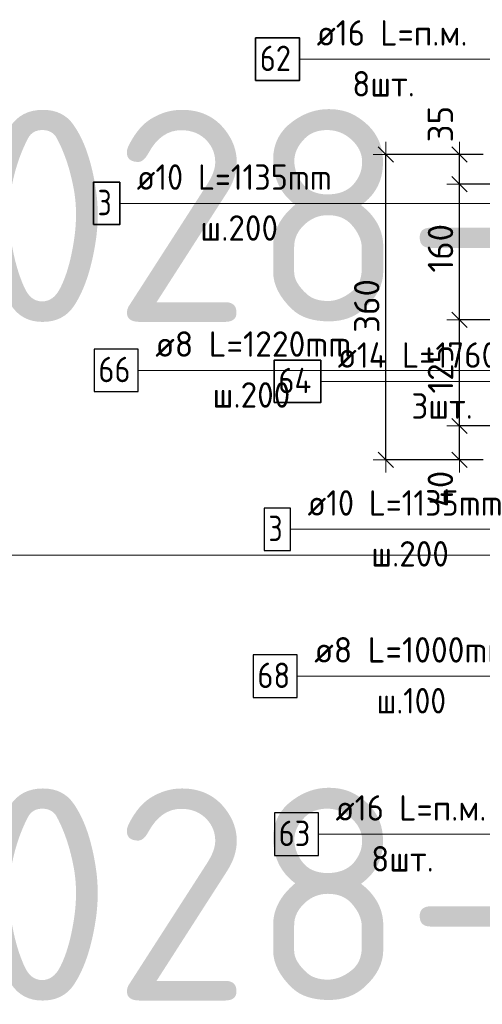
# Model space of a CAD drawing. Header units: metres. Extents: x -38 to 107, y -15 to 21.
# Tile 52 of 133: x 71.606 to 72.151, y 1.542 to 2.703. Entities that reach past the tile are written whole.
import ezdxf

# ---------------------------------------------------------------- set-up
doc = ezdxf.new("R2010")
doc.units = ezdxf.units.M
doc.header["$PDMODE"] = 65
for name, color, linetype, lineweight in [('XR$3$Арм.стержн. Арматура края', 96, 'Continuous', 35), ('XR$3$Арм.стержн. Хомут', 240, 'Continuous', 35), ('XR$3$Арм.стержн.горизонт. 1', 180, 'Continuous', 35), ('XR$3$Размерная линия (1)', 7, 'Continuous', 13), ('XR$5$Арм.стержн. Арматура края', 96, 'Continuous', 35), ('XR$5$Арм.стержн. Доп. арматура', 180, 'Continuous', 35), ('XR$5$Арм.стержн. Хомут', 240, 'Continuous', 35), ('XR$5$Арм.стержн.горизонт. 1', 180, 'Continuous', 35)]:
    doc.layers.add(name, color=color, linetype=linetype, lineweight=lineweight)
doc.styles.add('ISOCPEUR', font='txt')
doc.dimstyles.new('DIMSTYLE_23', dxfattribs={"dimtxt": 0.03, "dimasz": 0.03, "dimexe": 0, "dimexo": 0, "dimgap": 0.015, "dimtad": 2, "dimdec": 0, "dimlfac": 1000, "dimrnd": 5, "dimzin": 12, "dimdsep": 46, "dimtxsty": 'ISOCPEUR', "dimblk1": 'ALL_ML_STRICH', "dimblk2": 'ALL_ML_STRICH', "dimsah": 1, "dimcen": 0, "dimclrd": 7, "dimclre": 256, "dimclrt": 7, "dimadec": 0, "dimazin": 0, "dimtfac": 1, "dimtdec": 0, "dimtix": 1, "dimtmove": 2, "dimatfit": 3, "dimfxl": 0, "dimtvp": 1.2, "dimtzin": 0, "dimlwd": 0, "dimlwe": -3, "dimarcsym": 0})
doc.dimstyles.new('DIMSTYLE_24', dxfattribs={"dimtxt": 0.03, "dimasz": 0.03, "dimexe": 0, "dimexo": 0, "dimgap": 0.015, "dimtad": 2, "dimdec": 0, "dimlfac": 1000, "dimrnd": 5, "dimzin": 12, "dimdsep": 46, "dimtxsty": 'ISOCPEUR', "dimblk1": 'ALL_ML_STRICH', "dimblk2": 'ALL_ML_STRICH', "dimsah": 1, "dimcen": 0, "dimclrd": 7, "dimclre": 256, "dimclrt": 7, "dimadec": 0, "dimazin": 0, "dimtfac": 1, "dimtdec": 0, "dimtix": 1, "dimtmove": 2, "dimatfit": 3, "dimfxl": 0, "dimtzin": 0, "dimlwd": 0, "dimlwe": -3, "dimarcsym": 0})

# ---------------------------------------------------------------- blocks, each defined once
blk = doc.blocks.new('ALL_ML_STRICH')
at = {"color": 0, "linetype": 'ByBlock', "lineweight": -2}
for p, q in [((0, -0.5), (0, 0.5)), ((-1, 0), (0.5, 0)), ((-0.3, -0.3), (0.3, 0.3))]:
    blk.add_line(p, q, dxfattribs=at)
blk = doc.blocks.new('*D243')
at = {"layer": 'DEFPOINTS', "color": 7, "linetype": 'Continuous', "lineweight": 13, "transparency": 33554687}
for p in [(72.212, 2.224), (72.1243, 2.184), (72.1721, 2.184)]:
    blk.add_point(p, dxfattribs=at)
at = {"layer": 'XR$3$Размерная линия (1)', "color": 9, "linetype": 'Continuous', "lineweight": -2, "true_color": 0xc7c7c7, "transparency": 33554687}
for p, q in [((72.192, 2.224), (72.1243, 2.224)), ((72.1521, 2.184), (72.1243, 2.184))]:
    blk.add_line(p, q, dxfattribs=at)
at = {"layer": 'XR$3$Размерная линия (1)', "color": 7, "linetype": 'Continuous', "lineweight": -2, "transparency": 33554687}
blk.add_line((72.1243, 2.184), (72.1243, 2.224), dxfattribs=at)
at = {"layer": 'XR$3$Размерная линия (1)', "color": 7, "linetype": 'Continuous', "lineweight": 13, "transparency": 33554687, "xscale": 0.03, "yscale": 0.03, "zscale": 0.03}
for p, rotation in [((72.1243, 2.224), 90), ((72.1243, 2.184), 270)]:
    blk.add_blockref('ALL_ML_STRICH', p, dxfattribs=dict(at, rotation=rotation))
at = {"layer": 'XR$3$Размерная линия (1)', "color": 7, "linetype": 'Continuous', "lineweight": 13, "transparency": 33554687, "insert": (72.1017, 2.1497), "char_height": 0.03, "width": 0.06, "attachment_point": 5, "rotation": 90, "style": 'ISOCPEUR'}
blk.add_mtext('\\A1;{40}', dxfattribs=at)
blk = doc.blocks.new('*D244')
at = {"layer": 'DEFPOINTS', "color": 7, "linetype": 'Continuous', "lineweight": 13, "transparency": 33554687}
for p in [(72.212, 2.349), (72.1243, 2.224), (72.212, 2.224)]:
    blk.add_point(p, dxfattribs=at)
at = {"layer": 'XR$3$Размерная линия (1)', "color": 9, "linetype": 'Continuous', "lineweight": -2, "true_color": 0xc7c7c7, "transparency": 33554687}
for p, q in [((72.192, 2.349), (72.1243, 2.349)), ((72.192, 2.224), (72.1243, 2.224))]:
    blk.add_line(p, q, dxfattribs=at)
at = {"layer": 'XR$3$Размерная линия (1)', "color": 7, "linetype": 'Continuous', "lineweight": -2, "transparency": 33554687}
blk.add_line((72.1243, 2.224), (72.1243, 2.349), dxfattribs=at)
at = {"layer": 'XR$3$Размерная линия (1)', "color": 7, "linetype": 'Continuous', "lineweight": 13, "transparency": 33554687, "xscale": 0.03, "yscale": 0.03, "zscale": 0.03}
for p, rotation in [((72.1243, 2.349), 90), ((72.1243, 2.224), 270)]:
    blk.add_blockref('ALL_ML_STRICH', p, dxfattribs=dict(at, rotation=rotation))
at = {"layer": 'XR$3$Размерная линия (1)', "color": 7, "linetype": 'Continuous', "lineweight": 13, "transparency": 33554687, "insert": (72.1018, 2.291), "char_height": 0.03, "width": 0.09, "attachment_point": 5, "rotation": 90, "style": 'ISOCPEUR'}
blk.add_mtext('\\A1;{125}', dxfattribs=at)
blk = doc.blocks.new('*D245')
at = {"layer": 'DEFPOINTS', "color": 7, "linetype": 'Continuous', "lineweight": 13, "transparency": 33554687}
for p in [(72.2121, 2.509), (72.1243, 2.349), (72.212, 2.349)]:
    blk.add_point(p, dxfattribs=at)
at = {"layer": 'XR$3$Размерная линия (1)', "color": 9, "linetype": 'Continuous', "lineweight": -2, "true_color": 0xc7c7c7, "transparency": 33554687}
for p, q in [((72.1921, 2.509), (72.1243, 2.509)), ((72.192, 2.349), (72.1243, 2.349))]:
    blk.add_line(p, q, dxfattribs=at)
at = {"layer": 'XR$3$Размерная линия (1)', "color": 7, "linetype": 'Continuous', "lineweight": -2, "transparency": 33554687}
blk.add_line((72.1243, 2.349), (72.1243, 2.509), dxfattribs=at)
at = {"layer": 'XR$3$Размерная линия (1)', "color": 7, "linetype": 'Continuous', "lineweight": 13, "transparency": 33554687, "xscale": 0.03, "yscale": 0.03, "zscale": 0.03}
for p, rotation in [((72.1243, 2.509), 90), ((72.1243, 2.349), 270)]:
    blk.add_blockref('ALL_ML_STRICH', p, dxfattribs=dict(at, rotation=rotation))
at = {"layer": 'XR$3$Размерная линия (1)', "color": 7, "linetype": 'Continuous', "lineweight": 13, "transparency": 33554687, "insert": (72.1018, 2.4335), "char_height": 0.03, "width": 0.09, "attachment_point": 5, "rotation": 90, "style": 'ISOCPEUR'}
blk.add_mtext('\\A1;{160}', dxfattribs=at)
blk = doc.blocks.new('*D246')
at = {"layer": 'DEFPOINTS', "color": 7, "linetype": 'Continuous', "lineweight": 13, "transparency": 33554687}
for p in [(72.1721, 2.544), (72.1243, 2.509), (72.2121, 2.509)]:
    blk.add_point(p, dxfattribs=at)
at = {"layer": 'XR$3$Размерная линия (1)', "color": 9, "linetype": 'Continuous', "lineweight": -2, "true_color": 0xc7c7c7, "transparency": 33554687}
for p, q in [((72.1521, 2.544), (72.1243, 2.544)), ((72.1921, 2.509), (72.1243, 2.509))]:
    blk.add_line(p, q, dxfattribs=at)
at = {"layer": 'XR$3$Размерная линия (1)', "color": 7, "linetype": 'Continuous', "lineweight": -2, "transparency": 33554687}
blk.add_line((72.1243, 2.509), (72.1243, 2.544), dxfattribs=at)
at = {"layer": 'XR$3$Размерная линия (1)', "color": 7, "linetype": 'Continuous', "lineweight": 13, "transparency": 33554687, "xscale": 0.03, "yscale": 0.03, "zscale": 0.03}
for p, rotation in [((72.1243, 2.544), 90), ((72.1243, 2.509), 270)]:
    blk.add_blockref('ALL_ML_STRICH', p, dxfattribs=dict(at, rotation=rotation))
at = {"layer": 'XR$3$Размерная линия (1)', "color": 7, "linetype": 'Continuous', "lineweight": 13, "transparency": 33554687, "insert": (72.1016, 2.5798), "char_height": 0.03, "width": 0.06, "attachment_point": 5, "rotation": 90, "style": 'ISOCPEUR'}
blk.add_mtext('\\A1;{35}', dxfattribs=at)
blk = doc.blocks.new('*D247')
at = {"layer": 'DEFPOINTS', "color": 7, "linetype": 'Continuous', "lineweight": 13, "transparency": 33554687}
for p in [(72.1721, 2.544), (72.0374, 2.184), (72.1721, 2.184)]:
    blk.add_point(p, dxfattribs=at)
at = {"layer": 'XR$3$Размерная линия (1)', "color": 9, "linetype": 'Continuous', "lineweight": -2, "true_color": 0xc7c7c7, "transparency": 33554687}
for p, q in [((72.1521, 2.544), (72.0374, 2.544)), ((72.1521, 2.184), (72.0374, 2.184))]:
    blk.add_line(p, q, dxfattribs=at)
at = {"layer": 'XR$3$Размерная линия (1)', "color": 7, "linetype": 'Continuous', "lineweight": -2, "transparency": 33554687}
blk.add_line((72.0374, 2.184), (72.0374, 2.544), dxfattribs=at)
at = {"layer": 'XR$3$Размерная линия (1)', "color": 7, "linetype": 'Continuous', "lineweight": 13, "transparency": 33554687, "xscale": 0.03, "yscale": 0.03, "zscale": 0.03}
for p, rotation in [((72.0374, 2.544), 90), ((72.0374, 2.184), 270)]:
    blk.add_blockref('ALL_ML_STRICH', p, dxfattribs=dict(at, rotation=rotation))
at = {"layer": 'XR$3$Размерная линия (1)', "color": 7, "linetype": 'Continuous', "lineweight": 13, "transparency": 33554687, "insert": (72.0149, 2.3655), "char_height": 0.03, "width": 0.09, "attachment_point": 5, "rotation": 90, "style": 'ISOCPEUR'}
blk.add_mtext('\\A1;{360}', dxfattribs=at)

msp = doc.modelspace()

# ---------------------------------------------------------------- linework, layer by layer
at = {"color": 7, "linetype": 'Continuous', "lineweight": 13, "transparency": 33554687}
msp.add_line((86.4198, 2.0717), (67.9198, 2.0717), dxfattribs=at)
at = {"layer": 'XR$3$Арм.стержн. Арматура края', "color": 7, "linetype": 'Continuous', "lineweight": 13, "transparency": 33554687}
for p, q in [((71.7237, 2.4864), (72.0307, 2.4864)), ((72.0307, 2.4864), (72.197, 2.4864))]:
    msp.add_line(p, q, dxfattribs=at)
at = {"layer": 'XR$3$Арм.стержн. Арматура края', "color": 7, "linetype": 'Continuous', "lineweight": 35, "transparency": 33554687}
msp.add_lwpolyline([(71.6927, 2.4614), (71.7237, 2.4614), (71.7237, 2.5114), (71.6927, 2.5114), (71.6927, 2.4614)], dxfattribs=at)
at = {"layer": 'XR$3$Арм.стержн. Хомут', "color": 7, "linetype": 'Continuous', "lineweight": 13, "transparency": 33554687}
for p, q in [((71.7456, 2.2896), (72.0376, 2.2896)), ((72.0376, 2.2896), (72.2001, 2.2896))]:
    msp.add_line(p, q, dxfattribs=at)
at = {"layer": 'XR$3$Арм.стержн. Хомут', "color": 7, "linetype": 'Continuous', "lineweight": 25, "transparency": 33554687}
msp.add_lwpolyline([(71.6936, 2.2646), (71.7456, 2.2646), (71.7456, 2.3146), (71.6936, 2.3146), (71.6936, 2.2646)], dxfattribs=at)
at = {"layer": 'XR$3$Арм.стержн.горизонт. 1', "color": 7, "linetype": 'Continuous', "lineweight": 13, "transparency": 33554687}
msp.add_line((71.9358, 2.6564), (72.1618, 2.6564), dxfattribs=at)
at = {"layer": 'XR$3$Арм.стержн.горизонт. 1', "color": 7, "linetype": 'Continuous', "lineweight": 35, "transparency": 33554687}
msp.add_lwpolyline([(71.8838, 2.6314), (71.9358, 2.6314), (71.9358, 2.6814), (71.8838, 2.6814), (71.8838, 2.6314)], dxfattribs=at)
at = {"layer": 'XR$5$Арм.стержн. Арматура края', "color": 7, "linetype": 'Continuous', "lineweight": 13, "transparency": 33554687}
msp.add_line((71.9251, 2.1023), (72.2321, 2.1023), dxfattribs=at)
at = {"layer": 'XR$5$Арм.стержн. Арматура края', "color": 7, "linetype": 'Continuous', "lineweight": 25, "transparency": 33554687}
msp.add_lwpolyline([(71.8941, 2.0773), (71.9251, 2.0773), (71.9251, 2.1273), (71.8941, 2.1273), (71.8941, 2.0773)], dxfattribs=at)
at = {"layer": 'XR$5$Арм.стержн. Доп. арматура', "color": 7, "linetype": 'Continuous', "lineweight": 13, "transparency": 33554687}
msp.add_line((71.9606, 2.2766), (72.2766, 2.2766), dxfattribs=at)
at = {"layer": 'XR$5$Арм.стержн. Доп. арматура', "color": 7, "linetype": 'Continuous', "lineweight": 35, "transparency": 33554687}
msp.add_lwpolyline([(71.9056, 2.2516), (71.9606, 2.2516), (71.9606, 2.3016), (71.9056, 2.3016), (71.9056, 2.2516)], dxfattribs=at)
at = {"layer": 'XR$5$Арм.стержн. Хомут', "color": 7, "linetype": 'Continuous', "lineweight": 13, "transparency": 33554687}
msp.add_line((71.933, 1.9291), (72.231, 1.9291), dxfattribs=at)
at = {"layer": 'XR$5$Арм.стержн. Хомут', "color": 7, "linetype": 'Continuous', "lineweight": 25, "transparency": 33554687}
msp.add_lwpolyline([(71.881, 1.9041), (71.933, 1.9041), (71.933, 1.9541), (71.881, 1.9541), (71.881, 1.9041)], dxfattribs=at)
at = {"layer": 'XR$5$Арм.стержн.горизонт. 1', "color": 7, "linetype": 'Continuous', "lineweight": 13, "transparency": 33554687}
msp.add_line((71.9581, 1.7428), (72.1841, 1.7428), dxfattribs=at)
at = {"layer": 'XR$5$Арм.стержн.горизонт. 1', "color": 7, "linetype": 'Continuous', "lineweight": 25, "transparency": 33554687}
msp.add_lwpolyline([(71.9061, 1.7178), (71.9581, 1.7178), (71.9581, 1.7678), (71.9061, 1.7678), (71.9061, 1.7178)], dxfattribs=at)

# ---------------------------------------------------------------- texts
at = {"color": 7, "linetype": 'Continuous', "lineweight": 35, "transparency": 33554687, "char_height": 0.25, "width": 2.743715, "attachment_point": 7, "style": 'ISOCPEUR'}
for insert in [(70.3506, 2.3467), (70.3506, 1.5467)]:
    msp.add_mtext('\\W0.96;ГОСТ 34028-2016', dxfattribs=dict(at, insert=insert))
at = {"layer": 'XR$3$Арм.стержн. Арматура края', "color": 7, "linetype": 'Continuous', "lineweight": 25, "transparency": 33554687, "char_height": 0.03, "attachment_point": 7, "style": 'ISOCPEUR'}
for s, insert, width in [('\\W0.92;ø10 L=1135mm ', (71.7437, 2.5024), 0.280669), ('\\W0.78;3', (71.6977, 2.4724), 0.032641), ('\\W0.95;ш.200 ', (71.8187, 2.4424), 0.1312)]:
    msp.add_mtext(s, dxfattribs=dict(at, insert=insert, width=width))
at = {"layer": 'XR$3$Арм.стержн. Хомут', "color": 7, "linetype": 'Continuous', "lineweight": 25, "transparency": 33554687, "char_height": 0.03, "attachment_point": 7, "style": 'ISOCPEUR'}
for s, insert, width in [('\\W0.96;ø8 L=1220mm ', (71.7656, 2.3056), 0.272222), ('\\W0.87;66', (71.6986, 2.2756), 0.055081), ('\\W0.95;ш.200 ', (71.8331, 2.2456), 0.1312)]:
    msp.add_mtext(s, dxfattribs=dict(at, insert=insert, width=width))
at = {"layer": 'XR$3$Арм.стержн.горизонт. 1', "color": 7, "linetype": 'Continuous', "lineweight": 25, "transparency": 33554687, "char_height": 0.03, "attachment_point": 7, "style": 'ISOCPEUR'}
for s, insert, width in [('\\W0.94;ø16 L=п.м.', (71.9558, 2.6724), 0.199983), ('\\W0.87;62', (71.8888, 2.6424), 0.055081), ('\\W0.94;8шт. ', (71.9978, 2.6124), 0.116129)]:
    msp.add_mtext(s, dxfattribs=dict(at, insert=insert, width=width))
at = {"layer": 'XR$5$Арм.стержн. Арматура края', "color": 7, "linetype": 'Continuous', "lineweight": 25, "transparency": 33554687, "char_height": 0.03, "attachment_point": 7, "style": 'ISOCPEUR'}
for s, insert, width in [('\\W0.92;ø10 L=1135mm ', (71.9451, 2.1183), 0.280669), ('\\W0.78;3', (71.8991, 2.0883), 0.032641), ('\\W0.95;ш.200 ', (72.0201, 2.0583), 0.1312)]:
    msp.add_mtext(s, dxfattribs=dict(at, insert=insert, width=width))
at = {"layer": 'XR$5$Арм.стержн. Доп. арматура', "color": 7, "linetype": 'Continuous', "lineweight": 25, "transparency": 33554687, "char_height": 0.03, "attachment_point": 7, "style": 'ISOCPEUR'}
for s, insert, width in [('\\W0.94;ø14 L=1760mm ', (71.9806, 2.2926), 0.289976), ('\\W0.88;64', (71.9106, 2.2626), 0.058199), ('\\W0.94;3шт. ', (72.0676, 2.2326), 0.116129)]:
    msp.add_mtext(s, dxfattribs=dict(at, insert=insert, width=width))
at = {"layer": 'XR$5$Арм.стержн. Хомут', "color": 7, "linetype": 'Continuous', "lineweight": 25, "transparency": 33554687, "char_height": 0.03, "attachment_point": 7, "style": 'ISOCPEUR'}
for s, insert, width in [('\\W0.96;ø8 L=1000mm ', (71.953, 1.9451), 0.272222), ('\\W0.87;68', (71.886, 1.9151), 0.055081), ('\\W0.90;ш.100 ', (72.0265, 1.8851), 0.124487)]:
    msp.add_mtext(s, dxfattribs=dict(at, insert=insert, width=width))
at = {"layer": 'XR$5$Арм.стержн.горизонт. 1', "color": 7, "linetype": 'Continuous', "lineweight": 25, "transparency": 33554687, "char_height": 0.03, "attachment_point": 7, "style": 'ISOCPEUR'}
for s, insert, width in [('\\W0.94;ø16 L=п.м.', (71.9781, 1.7588), 0.199983), ('\\W0.87;63', (71.9111, 1.7288), 0.055081), ('\\W0.94;8шт. ', (72.0201, 1.6988), 0.116129)]:
    msp.add_mtext(s, dxfattribs=dict(at, insert=insert, width=width))

# ---------------------------------------------------------------- dimensions: what is measured, and where the dimension line sits
at = {"layer": 'XR$3$Размерная линия (1)', "color": 7, "linetype": 'Continuous', "lineweight": 13, "transparency": 33554687}
for base, p1, p2, dimstyle, picture, middle in [((72.1243, 2.544), (72.1921, 2.509), (72.1521, 2.544), 'DIMSTYLE_23', '*D246', (72.1016, 2.5798)), ((72.0374, 2.544), (72.1521, 2.184), (72.1521, 2.544), 'DIMSTYLE_24', '*D247', (72.0149, 2.3655)), ((72.1243, 2.509), (72.192, 2.349), (72.1921, 2.509), 'DIMSTYLE_24', '*D245', (72.1018, 2.4335)), ((72.1243, 2.349), (72.192, 2.224), (72.192, 2.349), 'DIMSTYLE_24', '*D244', (72.1018, 2.291)), ((72.1243, 2.224), (72.1521, 2.184), (72.192, 2.224), 'DIMSTYLE_23', '*D243', (72.1017, 2.1497))]:
    dim = msp.add_linear_dim(base=base, p1=p1, p2=p2, angle=90, dimstyle=dimstyle, override={"dimpost": '<>', "dimclrd": 7, "dimclre": 9, "dimclrt": 7, "dimlwd": 0, "dimlwe": 65533}, dxfattribs=at)
    dim.commit()
    dim.dimension.update_dxf_attribs({"geometry": picture, "text_midpoint": middle, "dimtype": 160})

doc.saveas('drawing.dxf')
